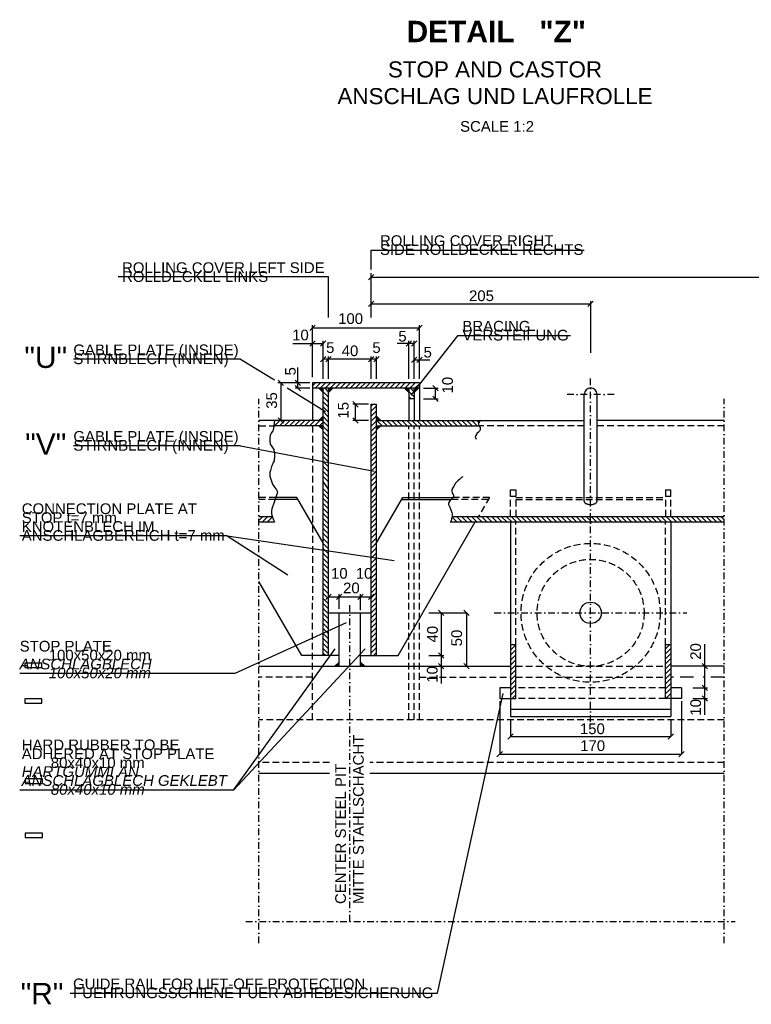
# Model space of a CAD drawing. Header units: millimetres. Extents: x -199700 to -180307, y -39802 to -30209.
# Tile 1 of 11: x -197975 to -197291, y -39734 to -38813. Entities that reach past the tile are written whole.
import ezdxf

# ---------------------------------------------------------------- set-up
doc = ezdxf.new("R2010")
doc.units = ezdxf.units.MM
doc.header["$LTSCALE"] = 5
doc.header["$MEASUREMENT"] = 0
for name, pattern in [('DASHDOT', [1, 0.5, -0.25, 0, -0.25]), ('DASHED', [0.75, 0.5, -0.25]), ('HIDDEN', [0.375, 0.25, -0.125])]:
    doc.linetypes.add(name, pattern=pattern)
for name, color, linetype in [('2', 7, 'CONTINUOUS'), ('3', 7, 'CONTINUOUS'), ('5', 7, 'CONTINUOUS'), ('7', 7, 'CONTINUOUS'), ('Beschriftung', 7, 'CONTINUOUS')]:
    doc.layers.add(name, color=color, linetype=linetype)
doc.styles.add('ROMANS', font='ROMANS', dxfattribs={"height": 0.2})

# ---------------------------------------------------------------- blocks, each defined once
blk = doc.blocks.new('VER')
at = {"layer": '2', "color": 7, "linetype": 'Continuous'}
for p, q in [((0, -40), (40, 0)), ((0, -35.757), (35.757, 0)), ((0, -31.515), (31.515, 0)), ((0, -27.273), (27.273, 0)), ((0, -23.029), (23.029, 0)), ((0, -18.787), (18.787, 0)), ((0, -14.545), (14.545, 0)), ((0, -10.301), (10.301, 0)), ((0, -6.059), (6.059, 0)), ((0, -1.817), (1.817, 0))]:
    blk.add_line(p, q, dxfattribs=at)

msp = doc.modelspace()

# ---------------------------------------------------------------- linework, layer by layer
at = {"layer": '2', "color": 7, "linetype": 'DASHDOT', "ltscale": 2.5}
for p, q in [((-197440.99, -39470.09), (-197440.99, -39149.05)), ((-197750.99, -39676.88), (-197750.99, -39168.09)), ((-197418.99, -39163.8), (-197462.99, -39163.8)), ((-197315.99, -39676.88), (-197315.99, -39168.09)), ((-197665.99, -39656.88), (-197665.99, -39358.09)), ((-197530.99, -39368.09), (-197350.99, -39368.09)), ((-197763.19, -39656.88), (-197305.99, -39656.88))]:
    msp.add_line(p, q, dxfattribs=at)
at = {"layer": '2', "color": 7, "linetype": 'Continuous', "ltscale": 5}
for p, q in [((-197600.99, -39153.09), (-197700.99, -39153.09)), ((-197700.99, -39153.09), (-197700.99, -39188.09)), ((-197600.99, -39158.09), (-197700.99, -39158.09)), ((-197690.99, -39408.09), (-197690.99, -39158.09)), ((-197685.99, -39408.09), (-197685.99, -39158.09)), ((-197610.99, -39158.09), (-197610.99, -39188.09)), ((-197605.99, -39158.09), (-197605.99, -39188.09)), ((-197605.99, -39162.09), (-197601.99, -39158.09)), ((-197605.99, -39161.67), (-197602.41, -39158.09)), ((-197605.99, -39161.24), (-197602.84, -39158.09)), ((-197605.99, -39160.82), (-197603.26, -39158.09)), ((-197605.99, -39160.39), (-197603.68, -39158.09)), ((-197605.99, -39159.97), (-197604.11, -39158.09)), ((-197605.99, -39159.55), (-197604.53, -39158.09)), ((-197605.99, -39159.12), (-197604.96, -39158.09)), ((-197605.99, -39158.7), (-197605.38, -39158.09)), ((-197605.99, -39158.27), (-197605.81, -39158.09)), ((-197600.99, -39153.09), (-197600.99, -39188.09)), ((-197605.99, -39168.09), (-197610.99, -39168.09)), ((-197446.99, -39263.8), (-197446.99, -39163.8)), ((-197434.99, -39263.8), (-197434.99, -39163.8)), ((-197645.99, -39408.09), (-197645.99, -39173.09)), ((-197645.99, -39173.09), (-197640.99, -39173.09)), ((-197640.99, -39408.09), (-197640.99, -39173.09)), ((-197690.99, -39188.09), (-197750.99, -39188.09)), ((-197640.99, -39188.09), (-197446.99, -39188.09)), ((-197315.99, -39188.09), (-197434.99, -39188.09)), ((-197690.99, -39193.09), (-197736.54, -39193.09)), ((-197640.99, -39193.09), (-197545.22, -39193.09)), ((-197714.45, -39262.09), (-197735.98, -39262.09)), ((-197715.61, -39260.09), (-197735.2, -39260.09)), ((-197690.99, -39302.73), (-197715.61, -39260.09)), ((-197640.99, -39302.73), (-197616.37, -39260.09)), ((-197617.52, -39262.09), (-197571.24, -39262.09)), ((-197616.37, -39260.09), (-197569.62, -39260.09)), ((-197750.99, -39278.09), (-197738.57, -39278.09)), ((-197570.48, -39278.09), (-197315.99, -39278.09)), ((-197750.99, -39283.09), (-197736.72, -39283.09)), ((-197620.99, -39408.09), (-197548.82, -39283.09)), ((-197572.08, -39283.09), (-197315.99, -39283.09)), ((-197515.99, -39283.09), (-197515.99, -39465.09)), ((-197365.99, -39283.09), (-197365.99, -39465.09)), ((-197710.99, -39408.09), (-197750.99, -39338.81)), ((-197685.99, -39368.09), (-197645.99, -39368.09)), ((-197675.99, -39418.09), (-197675.99, -39368.09)), ((-197655.99, -39418.09), (-197655.99, -39368.09)), ((-197510.99, -39398.09), (-197515.99, -39398.09)), ((-197510.99, -39448.09), (-197510.99, -39398.09)), ((-197365.99, -39398.09), (-197370.99, -39398.09)), ((-197370.99, -39448.09), (-197370.99, -39398.09)), ((-197675.99, -39408.09), (-197710.99, -39408.09)), ((-197655.99, -39408.09), (-197620.99, -39408.09)), ((-197750.99, -39418.09), (-197515.99, -39418.09)), ((-197315.99, -39418.09), (-197365.99, -39418.09)), ((-197515.99, -39438.09), (-197525.99, -39438.09)), ((-197525.99, -39438.09), (-197525.99, -39448.09)), ((-197355.99, -39438.09), (-197365.99, -39438.09)), ((-197355.99, -39438.09), (-197355.99, -39448.09)), ((-197525.99, -39448.09), (-197510.99, -39448.09)), ((-197355.99, -39448.09), (-197370.99, -39448.09)), ((-197515.99, -39458.09), (-197365.99, -39458.09)), ((-197515.99, -39465.09), (-197365.99, -39465.09)), ((-197750.99, -39518.09), (-197685.16, -39518.09)), ((-197647.5, -39518.09), (-197315.99, -39518.09))]:
    msp.add_line(p, q, dxfattribs=at)
at = {"layer": '2', "color": 7, "linetype": 'HIDDEN', "ltscale": 5}
for p, q in [((-197750.99, -39193.09), (-197736.54, -39193.09)), ((-197735.2, -39260.09), (-197750.99, -39260.09)), ((-197735.98, -39262.09), (-197750.99, -39262.09))]:
    msp.add_line(p, q, dxfattribs=at)
at = {"layer": '2', "color": 7, "linetype": 'DASHED', "ltscale": 2.5}
for p, q in [((-197700.99, -39193.09), (-197700.99, -39356.29)), ((-197610.99, -39468.09), (-197610.99, -39193.09)), ((-197605.99, -39468.09), (-197605.99, -39193.09)), ((-197600.99, -39468.09), (-197600.99, -39193.09)), ((-197446.99, -39193.09), (-197545.22, -39193.09)), ((-197315.99, -39193.09), (-197434.99, -39193.09)), ((-197515.99, -39253.09), (-197510.99, -39253.09)), ((-197515.99, -39278.09), (-197515.99, -39253.09)), ((-197510.99, -39253.09), (-197510.99, -39278.09)), ((-197370.99, -39253.09), (-197365.99, -39253.09)), ((-197370.99, -39253.09), (-197370.99, -39278.09)), ((-197365.99, -39278.09), (-197365.99, -39253.09)), ((-197536.69, -39262.09), (-197571.24, -39262.09)), ((-197535.54, -39260.09), (-197569.62, -39260.09)), ((-197535.54, -39260.09), (-197545.93, -39278.09)), ((-197515.99, -39259.09), (-197510.99, -39259.09)), ((-197510.99, -39260.09), (-197370.99, -39260.09)), ((-197510.99, -39262.09), (-197370.99, -39262.09)), ((-197370.99, -39259.09), (-197365.99, -39259.09)), ((-197510.99, -39398.09), (-197510.99, -39283.09)), ((-197370.99, -39398.09), (-197370.99, -39283.09)), ((-197700.99, -39468.09), (-197700.99, -39356.29)), ((-197510.99, -39418.09), (-197370.99, -39418.09)), ((-197700.99, -39428.09), (-197750.99, -39428.09)), ((-197600.99, -39428.09), (-197515.99, -39428.09)), ((-197510.99, -39428.09), (-197370.99, -39428.09)), ((-197370.99, -39438.09), (-197510.99, -39438.09)), ((-197370.99, -39448.09), (-197510.99, -39448.09)), ((-197315.99, -39468.09), (-197750.99, -39468.09)), ((-197685.16, -39508.09), (-197750.99, -39508.09)), ((-197315.99, -39508.09), (-197647.5, -39508.09))]:
    msp.add_line(p, q, dxfattribs=at)
at = {"layer": '2', "color": 7, "linetype": 'DASHED', "ltscale": 5}
for p, q in [((-197344.65, -39428.09), (-197365.99, -39428.09)), ((-197315.99, -39428.09), (-197335.84, -39428.09))]:
    msp.add_line(p, q, dxfattribs=at)
at = {"layer": '2', "color": 7, "linetype": 'Continuous', "ltscale": 5}
for points in [[(-197736.58, -39188.01), (-197737.47, -39196.06), (-197737.61, -39196.69), (-197738.17, -39197.88), (-197739.71, -39200.12), (-197740.28, -39201.31), (-197740.53, -39202.18), (-197740.88, -39204.02), (-197740.99, -39205.27), (-197740.94, -39207.77), (-197740.66, -39209.55), (-197740.42, -39210.3), (-197739.63, -39211.71), (-197737.71, -39214.46), (-197737.25, -39215.42), (-197737.1, -39215.93), (-197736.56, -39218.84), (-197736.42, -39220.34), (-197736.39, -39222.6), (-197736.65, -39224.8), (-197736.91, -39225.87), (-197737.59, -39227.62), (-197738.7, -39229.92), (-197739.16, -39231.12), (-197740.3, -39234.83), (-197740.71, -39236.71), (-197740.88, -39238.57), (-197740.85, -39239.49), (-197740.73, -39240.42), (-197740.29, -39242.27), (-197739.67, -39244.11), (-197738.22, -39247.74), (-197737.75, -39248.71), (-197736.42, -39250.58), (-197734.6, -39253.02), (-197734.01, -39254.26), (-197733.82, -39255.1), (-197733.81, -39255.53), (-197733.91, -39256.18), (-197734.8, -39258.98), (-197736.23, -39262.73), (-197736.91, -39264.61), (-197738.97, -39270.8), (-197739.36, -39272.78), (-197739.4, -39274.13), (-197739.33, -39275.04), (-197738.97, -39276.8), (-197738.04, -39279.61), (-197737.48, -39280.98), (-197736.53, -39282.99), (-197736.44, -39283.17)], [(-197543.47, -39188.09), (-197544.52, -39188.77), (-197544.97, -39189.18), (-197545.54, -39189.93), (-197545.67, -39190.23), (-197545.78, -39190.86), (-197545.73, -39191.53), (-197545.42, -39192.8), (-197545.01, -39193.65), (-197544.34, -39194.76), (-197544.16, -39195.33), (-197544.18, -39196.31), (-197544.35, -39196.99), (-197544.96, -39198.31), (-197545.2, -39198.63), (-197545.76, -39199.13), (-197546.98, -39200.01), (-197547.49, -39200.61), (-197548.41, -39202.14), (-197548.7, -39202.91), (-197548.75, -39203.68), (-197548.64, -39204.05), (-197547.88, -39205.81)], [(-197560.58, -39240.94), (-197561.55, -39241.6), (-197563.38, -39243.02), (-197565.09, -39244.6), (-197567.13, -39246.91), (-197568.05, -39248.15), (-197569.29, -39250.11), (-197569.85, -39251.12), (-197570.6, -39252.7), (-197570.8, -39253.64), (-197570.76, -39254.3), (-197570.49, -39255.57), (-197570.09, -39256.42), (-197569.41, -39257.53), (-197569.23, -39258.09), (-197569.25, -39259.08), (-197569.41, -39259.76), (-197570.03, -39261.08), (-197570.26, -39261.39), (-197570.82, -39261.9), (-197572.05, -39262.78), (-197572.56, -39263.38), (-197573.47, -39264.91), (-197573.77, -39265.68), (-197573.81, -39266.45), (-197573.7, -39266.82), (-197572.67, -39269.23), (-197571.52, -39271.87), (-197570.72, -39274.17), (-197570.44, -39275.5), (-197570.36, -39276.4), (-197570.49, -39278.19), (-197571.06, -39280.02), (-197571.29, -39281.63), (-197572.1, -39283.35), (-197572.01, -39283.6)]]:
    msp.add_lwpolyline(points, dxfattribs=at)
msp.add_lwpolyline([(-197446.99, -39263.8, 0.09554), (-197446.87, -39264.38, 0.078717), (-197446.53, -39264.94, 0.059184), (-197445.98, -39265.45, 0.044583), (-197445.23, -39265.9, 0.035147), (-197444.32, -39266.27, 0.029386), (-197443.28, -39266.55, 0.026106), (-197442.16, -39266.72, 0.024618), (-197440.99, -39266.78, 0.024618), (-197439.82, -39266.72, 0.026106), (-197438.69, -39266.55, 0.029386), (-197437.65, -39266.27, 0.035147), (-197436.75, -39265.9, 0.044583), (-197436, -39265.45, 0.059184), (-197435.44, -39264.94, 0.078717), (-197435.1, -39264.38, 0.09554), (-197434.99, -39263.8, 0.09554)], format="xyb", dxfattribs=at)
at = {"layer": '2', "color": 7, "linetype": 'DASHED', "ltscale": 2.5}
for radius in [65, 50]:
    msp.add_circle((-197440.99, -39368.09), radius, dxfattribs=at)
at = {"layer": '2', "color": 7, "linetype": 'Continuous', "ltscale": 5}
msp.add_circle((-197440.99, -39368.09), 10, dxfattribs=at)
msp.add_arc((-197440.99, -39163.8), 6, 0, 180, dxfattribs=at)
at = {"layer": '3', "color": 7, "linetype": 'Continuous', "ltscale": 5}
for p, q in [((-197645.99, -39047.04), (-197645.99, -39028.79)), ((-197645.99, -39091.83), (-197645.99, -39050.41)), ((-197648.49, -39056.54), (-197643.49, -39051.54)), ((-197645.99, -39054.04), (-196550.99, -39054.04)), ((-197648.49, -39081.54), (-197643.49, -39076.54)), ((-197438.49, -39076.54), (-197443.49, -39081.54)), ((-197440.99, -39076.54), (-197440.99, -39124.79)), ((-197645.99, -39079.04), (-197440.99, -39079.04)), ((-197703.49, -39104.04), (-197698.49, -39099.04)), ((-197700.99, -39136.56), (-197700.99, -39099.04)), ((-197700.99, -39101.54), (-197600.99, -39101.54)), ((-197598.49, -39099.04), (-197603.49, -39104.04)), ((-197600.99, -39149.34), (-197600.99, -39099.04)), ((-197698.49, -39113.6), (-197703.49, -39118.6)), ((-197693.49, -39118.6), (-197688.49, -39113.6)), ((-197690.99, -39149.34), (-197690.99, -39113.6)), ((-197608.49, -39113.6), (-197613.49, -39118.6)), ((-197610.99, -39149.34), (-197610.99, -39113.6)), ((-197608.49, -39118.6), (-197603.49, -39113.6)), ((-197605.99, -39149.34), (-197605.99, -39113.6)), ((-197719.41, -39116.1), (-197690.99, -39116.1)), ((-197605.99, -39116.1), (-197621.75, -39116.1)), ((-197688.49, -39128.25), (-197693.49, -39133.25)), ((-197640.99, -39130.75), (-197690.99, -39130.75)), ((-197688.49, -39133.25), (-197683.49, -39128.25)), ((-197688.49, -39133.25), (-197683.49, -39128.25)), ((-197685.99, -39149.34), (-197685.99, -39128.25)), ((-197643.49, -39128.25), (-197648.49, -39133.25)), ((-197643.49, -39128.25), (-197648.49, -39133.25)), ((-197645.99, -39149.34), (-197645.99, -39128.25)), ((-197643.49, -39133.25), (-197638.49, -39128.25)), ((-197640.99, -39149.34), (-197640.99, -39128.25)), ((-197603.49, -39128.95), (-197608.49, -39133.95)), ((-197605.99, -39131.45), (-197591.16, -39131.45)), ((-197603.49, -39133.95), (-197598.49, -39128.95)), ((-197714.82, -39158.09), (-197714.82, -39138.64)), ((-197700.99, -39147.56), (-197700.99, -39136.56)), ((-197733.19, -39150.59), (-197728.19, -39155.59)), ((-197712.32, -39155.59), (-197717.32, -39150.59)), ((-197703.49, -39153.09), (-197733.39, -39153.09)), ((-197730.69, -39153.09), (-197730.69, -39188.09)), ((-197717.32, -39155.59), (-197712.32, -39160.59)), ((-197703.49, -39158.09), (-197717.32, -39158.09)), ((-197597.24, -39158.09), (-197583.4, -39158.09)), ((-197583.4, -39160.59), (-197588.4, -39155.59)), ((-197585.9, -39168.09), (-197585.9, -39158.09)), ((-197658.4, -39175.59), (-197663.4, -39170.59)), ((-197597.24, -39168.09), (-197583.4, -39168.09)), ((-197588.4, -39165.59), (-197583.4, -39170.59)), ((-197648.49, -39173.09), (-197663.4, -39173.09)), ((-197660.9, -39188.09), (-197660.9, -39173.09)), ((-197728.19, -39190.59), (-197733.19, -39185.59)), ((-197663.4, -39185.59), (-197658.4, -39190.59)), ((-197648.49, -39188.09), (-197663.4, -39188.09)), ((-197683.49, -39350.48), (-197688.49, -39355.48)), ((-197685.99, -39352.98), (-197645.99, -39352.98)), ((-197678.49, -39355.48), (-197673.49, -39350.48)), ((-197673.49, -39350.48), (-197678.49, -39355.48)), ((-197675.99, -39364.34), (-197675.99, -39350.48)), ((-197658.49, -39355.48), (-197653.49, -39350.48)), ((-197653.49, -39350.48), (-197658.49, -39355.48)), ((-197655.99, -39365.59), (-197655.99, -39350.48)), ((-197648.49, -39355.48), (-197643.49, -39350.48)), ((-197592.32, -39368.09), (-197557, -39368.09)), ((-197583.19, -39365.59), (-197578.19, -39370.59)), ((-197580.69, -39368.09), (-197580.69, -39434.12)), ((-197559.5, -39365.59), (-197554.5, -39370.59)), ((-197557, -39368.09), (-197557, -39418.09)), ((-197334.29, -39463.61), (-197334.29, -39397.38)), ((-197592.32, -39408.09), (-197578.19, -39408.09)), ((-197578.19, -39410.59), (-197583.19, -39405.59)), ((-197578.19, -39410.59), (-197583.19, -39405.59)), ((-197583.19, -39415.59), (-197578.19, -39420.59)), ((-197554.5, -39420.59), (-197559.5, -39415.59)), ((-197331.79, -39420.59), (-197336.79, -39415.59)), ((-197336.79, -39435.59), (-197331.79, -39440.59)), ((-197331.79, -39440.59), (-197336.79, -39435.59)), ((-197345.43, -39438.09), (-197331.79, -39438.09)), ((-197336.79, -39445.59), (-197331.79, -39450.59)), ((-197525.99, -39450.59), (-197525.99, -39500.18)), ((-197355.99, -39450.59), (-197355.99, -39500.18)), ((-197345.43, -39448.09), (-197331.79, -39448.09)), ((-197515.99, -39467.59), (-197515.99, -39483.79)), ((-197365.99, -39467.59), (-197365.99, -39483.79)), ((-197518.49, -39486.29), (-197513.49, -39481.29)), ((-197515.99, -39483.79), (-197365.99, -39483.79)), ((-197363.49, -39481.29), (-197368.49, -39486.29)), ((-197528.49, -39502.68), (-197523.49, -39497.68)), ((-197525.99, -39500.18), (-197355.99, -39500.18)), ((-197353.49, -39497.68), (-197358.49, -39502.68))]:
    msp.add_line(p, q, dxfattribs=at)
at = {"layer": '5', "color": 7, "linetype": 'Continuous', "ltscale": 5}
for p, q in [((-197700.99, -39155.85), (-197698.23, -39153.09)), ((-197698.56, -39158.09), (-197693.56, -39153.09)), ((-197693.9, -39158.09), (-197688.9, -39153.09)), ((-197685.99, -39166.29), (-197690.99, -39161.29)), ((-197685.99, -39161.62), (-197689.52, -39158.09)), ((-197689.23, -39158.09), (-197684.23, -39153.09)), ((-197684.56, -39158.09), (-197679.56, -39153.09)), ((-197679.9, -39158.09), (-197674.9, -39153.09)), ((-197675.23, -39158.09), (-197670.23, -39153.09)), ((-197670.57, -39158.09), (-197665.57, -39153.09)), ((-197665.89, -39158.09), (-197660.89, -39153.09)), ((-197661.23, -39158.09), (-197656.23, -39153.09)), ((-197656.56, -39158.09), (-197651.56, -39153.09)), ((-197651.9, -39158.09), (-197646.9, -39153.09)), ((-197647.23, -39158.09), (-197642.23, -39153.09)), ((-197642.56, -39158.09), (-197637.56, -39153.09)), ((-197637.9, -39158.09), (-197632.9, -39153.09)), ((-197633.23, -39158.09), (-197628.23, -39153.09)), ((-197628.56, -39158.09), (-197623.56, -39153.09)), ((-197623.89, -39158.09), (-197618.89, -39153.09)), ((-197619.23, -39158.09), (-197614.23, -39153.09)), ((-197614.56, -39158.09), (-197609.56, -39153.09)), ((-197605.99, -39166.03), (-197610.99, -39161.03)), ((-197609.89, -39158.09), (-197604.89, -39153.09)), ((-197605.99, -39161.36), (-197609.26, -39158.09)), ((-197605.23, -39158.09), (-197600.99, -39153.85)), ((-197685.99, -39170.95), (-197690.99, -39165.95)), ((-197685.99, -39175.62), (-197690.99, -39170.62)), ((-197608.59, -39168.09), (-197610.99, -39165.7)), ((-197685.99, -39180.3), (-197690.99, -39175.3)), ((-197685.99, -39184.95), (-197690.99, -39179.95)), ((-197645.99, -39174.85), (-197644.23, -39173.09)), ((-197645.99, -39179.52), (-197640.99, -39174.52)), ((-197645.99, -39184.19), (-197640.99, -39179.19)), ((-197736.31, -39192.94), (-197731.46, -39188.09)), ((-197731.8, -39193.09), (-197726.8, -39188.09)), ((-197727.13, -39193.09), (-197722.13, -39188.09)), ((-197722.46, -39193.09), (-197717.46, -39188.09)), ((-197717.8, -39193.09), (-197712.8, -39188.09)), ((-197713.13, -39193.09), (-197708.13, -39188.09)), ((-197708.46, -39193.09), (-197703.46, -39188.09)), ((-197703.79, -39193.09), (-197698.79, -39188.09)), ((-197699.13, -39193.09), (-197694.13, -39188.09)), ((-197685.99, -39189.62), (-197690.99, -39184.62)), ((-197645.99, -39188.84), (-197640.99, -39183.84)), ((-197645.99, -39193.52), (-197640.99, -39188.52)), ((-197635.81, -39193.09), (-197640.81, -39188.09)), ((-197631.14, -39193.09), (-197636.14, -39188.09)), ((-197626.48, -39193.09), (-197631.48, -39188.09)), ((-197621.81, -39193.09), (-197626.81, -39188.09)), ((-197617.14, -39193.09), (-197622.14, -39188.09)), ((-197612.48, -39193.09), (-197617.48, -39188.09)), ((-197607.81, -39193.09), (-197612.81, -39188.09)), ((-197603.14, -39193.09), (-197608.14, -39188.09)), ((-197598.48, -39193.09), (-197603.48, -39188.09)), ((-197593.81, -39193.09), (-197598.81, -39188.09)), ((-197589.14, -39193.09), (-197594.14, -39188.09)), ((-197584.48, -39193.09), (-197589.48, -39188.09)), ((-197579.81, -39193.09), (-197584.81, -39188.09)), ((-197575.14, -39193.09), (-197580.14, -39188.09)), ((-197570.47, -39193.09), (-197575.47, -39188.09)), ((-197565.81, -39193.09), (-197570.81, -39188.09)), ((-197561.14, -39193.09), (-197566.14, -39188.09)), ((-197556.47, -39193.09), (-197561.48, -39188.09)), ((-197551.81, -39193.09), (-197556.81, -39188.09)), ((-197547.14, -39193.09), (-197552.14, -39188.09)), ((-197545.22, -39190.34), (-197547.47, -39188.09)), ((-197694.46, -39193.09), (-197690.99, -39189.62)), ((-197685.99, -39194.29), (-197690.99, -39189.29)), ((-197685.99, -39198.96), (-197690.99, -39193.96)), ((-197645.99, -39198.17), (-197640.99, -39193.17)), ((-197645.99, -39202.86), (-197640.99, -39197.86)), ((-197640.47, -39193.09), (-197640.99, -39192.58)), ((-197685.99, -39203.62), (-197690.99, -39198.62)), ((-197685.99, -39208.28), (-197690.99, -39203.27)), ((-197645.99, -39207.54), (-197640.99, -39202.54)), ((-197645.99, -39212.19), (-197640.99, -39207.19)), ((-197685.99, -39212.96), (-197690.99, -39207.96)), ((-197685.99, -39217.61), (-197690.99, -39212.61)), ((-197645.99, -39216.86), (-197640.99, -39211.86)), ((-197645.99, -39221.52), (-197640.99, -39216.52)), ((-197685.99, -39222.29), (-197690.99, -39217.29)), ((-197685.99, -39226.96), (-197690.99, -39221.96)), ((-197645.99, -39226.19), (-197640.99, -39221.19)), ((-197645.99, -39230.86), (-197640.99, -39225.86)), ((-197685.99, -39231.62), (-197690.99, -39226.62)), ((-197685.99, -39236.29), (-197690.99, -39231.29)), ((-197645.99, -39235.52), (-197640.99, -39230.52)), ((-197645.99, -39240.19), (-197640.99, -39235.19)), ((-197685.99, -39240.96), (-197690.99, -39235.96)), ((-197685.99, -39245.62), (-197690.99, -39240.62)), ((-197645.99, -39244.86), (-197640.99, -39239.86)), ((-197685.99, -39252.29), (-197690.99, -39245.29)), ((-197685.99, -39256.96), (-197690.99, -39251.96)), ((-197645.99, -39249.52), (-197640.99, -39244.52)), ((-197645.99, -39256.19), (-197640.99, -39249.19)), ((-197685.99, -39261.63), (-197690.99, -39256.63)), ((-197685.99, -39266.29), (-197690.99, -39261.29)), ((-197645.99, -39260.86), (-197640.99, -39255.86)), ((-197645.99, -39265.53), (-197640.99, -39260.53)), ((-197685.99, -39270.96), (-197690.99, -39265.96)), ((-197685.99, -39275.63), (-197690.99, -39270.63)), ((-197645.99, -39270.19), (-197640.99, -39265.19)), ((-197645.99, -39274.86), (-197640.99, -39269.86)), ((-197750.99, -39281.67), (-197747.41, -39278.09)), ((-197747.74, -39283.09), (-197742.74, -39278.09)), ((-197743.07, -39283.09), (-197738.57, -39278.59)), ((-197685.99, -39280.3), (-197690.99, -39275.3)), ((-197685.99, -39284.96), (-197690.99, -39279.96)), ((-197645.99, -39279.53), (-197640.99, -39274.53)), ((-197645.99, -39284.19), (-197640.99, -39279.19)), ((-197566.11, -39283.09), (-197570.48, -39278.72)), ((-197561.44, -39283.09), (-197566.44, -39278.09)), ((-197556.78, -39283.09), (-197561.78, -39278.09)), ((-197552.11, -39283.09), (-197557.11, -39278.09)), ((-197547.44, -39283.09), (-197552.44, -39278.09)), ((-197542.78, -39283.09), (-197547.78, -39278.09)), ((-197538.11, -39283.09), (-197543.11, -39278.09)), ((-197533.44, -39283.09), (-197538.44, -39278.09)), ((-197528.78, -39283.09), (-197533.78, -39278.09)), ((-197524.11, -39283.09), (-197529.11, -39278.09)), ((-197519.44, -39283.09), (-197524.44, -39278.09)), ((-197514.77, -39283.09), (-197519.77, -39278.09)), ((-197510.12, -39283.09), (-197515.12, -39278.09)), ((-197505.44, -39283.09), (-197510.44, -39278.09)), ((-197500.79, -39283.09), (-197505.79, -39278.09)), ((-197496.11, -39283.09), (-197501.11, -39278.09)), ((-197491.44, -39283.09), (-197496.44, -39278.09)), ((-197486.77, -39283.09), (-197491.77, -39278.09)), ((-197482.09, -39283.09), (-197487.09, -39278.09)), ((-197477.44, -39283.09), (-197482.44, -39278.09)), ((-197472.76, -39283.09), (-197477.76, -39278.09)), ((-197468.11, -39283.09), (-197473.11, -39278.09)), ((-197463.44, -39283.09), (-197468.44, -39278.09)), ((-197458.77, -39283.09), (-197463.77, -39278.09)), ((-197454.1, -39283.09), (-197459.1, -39278.09)), ((-197449.44, -39283.09), (-197454.44, -39278.09)), ((-197444.77, -39283.09), (-197449.77, -39278.09)), ((-197440.1, -39283.09), (-197445.1, -39278.09)), ((-197435.44, -39283.09), (-197440.44, -39278.09)), ((-197430.77, -39283.09), (-197435.77, -39278.09)), ((-197426.1, -39283.09), (-197431.1, -39278.09)), ((-197421.44, -39283.09), (-197426.44, -39278.09)), ((-197416.77, -39283.09), (-197421.77, -39278.09)), ((-197412.11, -39283.09), (-197417.11, -39278.09)), ((-197407.44, -39283.09), (-197412.44, -39278.09)), ((-197402.77, -39283.09), (-197407.78, -39278.09)), ((-197398.1, -39283.09), (-197403.1, -39278.09)), ((-197393.43, -39283.09), (-197398.43, -39278.09)), ((-197388.77, -39283.09), (-197393.77, -39278.09)), ((-197384.1, -39283.09), (-197389.1, -39278.09)), ((-197379.43, -39283.09), (-197384.43, -39278.09)), ((-197374.76, -39283.09), (-197379.76, -39278.09)), ((-197370.1, -39283.09), (-197375.1, -39278.09)), ((-197365.43, -39283.09), (-197370.43, -39278.09)), ((-197360.77, -39283.09), (-197365.77, -39278.09)), ((-197356.1, -39283.09), (-197361.1, -39278.09)), ((-197351.43, -39283.09), (-197356.43, -39278.09)), ((-197346.77, -39283.09), (-197351.77, -39278.09)), ((-197342.1, -39283.09), (-197347.1, -39278.09)), ((-197337.43, -39283.09), (-197342.43, -39278.09)), ((-197332.77, -39283.09), (-197337.77, -39278.09)), ((-197328.1, -39283.09), (-197333.1, -39278.09)), ((-197323.43, -39283.09), (-197328.43, -39278.09)), ((-197318.76, -39283.09), (-197323.76, -39278.09)), ((-197315.99, -39281.2), (-197319.1, -39278.09)), ((-197685.99, -39289.63), (-197690.99, -39284.63)), ((-197685.99, -39294.29), (-197690.99, -39289.29)), ((-197645.99, -39288.85), (-197640.99, -39283.85)), ((-197645.99, -39293.53), (-197640.99, -39288.53)), ((-197685.99, -39298.96), (-197690.99, -39293.96)), ((-197685.99, -39303.63), (-197690.99, -39298.63)), ((-197645.99, -39298.19), (-197640.99, -39293.19)), ((-197645.99, -39302.86), (-197640.99, -39297.86)), ((-197685.99, -39308.29), (-197690.99, -39303.29)), ((-197685.99, -39312.96), (-197690.99, -39307.96)), ((-197645.99, -39307.53), (-197640.99, -39302.54)), ((-197645.99, -39312.19), (-197640.99, -39307.19)), ((-197685.99, -39317.62), (-197690.99, -39312.62)), ((-197685.99, -39322.3), (-197690.99, -39317.3)), ((-197645.99, -39316.87), (-197640.99, -39311.87)), ((-197645.99, -39321.53), (-197640.99, -39316.53)), ((-197685.99, -39326.96), (-197690.99, -39321.96)), ((-197685.99, -39331.63), (-197690.99, -39326.63)), ((-197645.99, -39326.2), (-197640.99, -39321.2)), ((-197645.99, -39330.86), (-197640.99, -39325.86)), ((-197685.99, -39336.3), (-197690.99, -39331.3)), ((-197685.99, -39340.96), (-197690.99, -39335.96)), ((-197645.99, -39335.53), (-197640.99, -39330.53)), ((-197645.99, -39340.2), (-197640.99, -39335.2)), ((-197685.99, -39345.63), (-197690.99, -39340.63)), ((-197685.99, -39350.3), (-197690.99, -39345.3)), ((-197645.99, -39344.86), (-197640.99, -39339.86)), ((-197645.99, -39349.53), (-197640.99, -39344.53)), ((-197685.99, -39354.96), (-197690.99, -39349.96)), ((-197685.99, -39359.63), (-197690.99, -39354.63)), ((-197645.99, -39354.2), (-197640.99, -39349.2)), ((-197645.99, -39358.86), (-197640.99, -39353.86)), ((-197685.99, -39364.3), (-197690.99, -39359.3)), ((-197685.99, -39368.96), (-197690.99, -39363.96)), ((-197645.99, -39363.53), (-197640.99, -39358.53)), ((-197645.99, -39368.2), (-197640.99, -39363.2)), ((-197685.99, -39373.63), (-197690.99, -39368.63)), ((-197685.99, -39378.3), (-197690.99, -39373.3)), ((-197645.99, -39372.86), (-197640.99, -39367.86)), ((-197645.99, -39377.53), (-197640.99, -39372.53)), ((-197685.99, -39382.96), (-197690.99, -39377.96)), ((-197645.99, -39382.2), (-197640.99, -39377.2)), ((-197645.99, -39386.86), (-197640.99, -39381.86)), ((-197685.99, -39387.63), (-197690.99, -39382.63)), ((-197685.99, -39392.3), (-197690.99, -39387.3)), ((-197645.99, -39391.53), (-197640.99, -39386.53)), ((-197645.99, -39396.2), (-197640.99, -39391.2)), ((-197685.99, -39396.97), (-197690.99, -39391.97)), ((-197685.99, -39401.63), (-197690.99, -39396.63)), ((-197645.99, -39400.87), (-197640.99, -39395.87)), ((-197645.99, -39405.53), (-197640.99, -39400.53)), ((-197515.99, -39398.44), (-197515.64, -39398.09)), ((-197515.99, -39403.1), (-197510.99, -39398.1)), ((-197370.99, -39401.82), (-197367.26, -39398.09)), ((-197685.99, -39406.3), (-197690.99, -39401.3)), ((-197688.86, -39408.09), (-197690.99, -39405.97)), ((-197643.88, -39408.09), (-197640.99, -39405.2)), ((-197515.99, -39407.77), (-197510.99, -39402.77)), ((-197515.99, -39412.44), (-197510.99, -39407.44)), ((-197370.99, -39406.48), (-197365.99, -39401.48)), ((-197370.99, -39411.15), (-197365.99, -39406.15)), ((-197515.99, -39417.1), (-197510.99, -39412.1)), ((-197515.99, -39421.77), (-197510.99, -39416.77)), ((-197370.99, -39415.81), (-197365.99, -39410.81)), ((-197370.99, -39420.48), (-197365.99, -39415.48)), ((-197515.99, -39426.44), (-197510.99, -39421.44)), ((-197515.99, -39431.1), (-197510.99, -39426.1)), ((-197370.99, -39425.15), (-197365.99, -39420.15)), ((-197370.99, -39429.82), (-197365.99, -39424.82)), ((-197515.99, -39435.77), (-197510.99, -39430.77)), ((-197515.99, -39440.44), (-197510.99, -39435.44)), ((-197370.99, -39434.48), (-197365.99, -39429.48)), ((-197370.99, -39439.15), (-197365.99, -39434.15)), ((-197515.99, -39445.1), (-197510.99, -39440.1)), ((-197514.31, -39448.09), (-197510.99, -39444.77)), ((-197370.99, -39443.82), (-197365.99, -39438.82)), ((-197370.59, -39448.09), (-197365.99, -39443.48))]:
    msp.add_line(p, q, dxfattribs=at)
at = {"layer": '7', "color": 7, "linetype": 'Continuous', "ltscale": 5}
for p, q in [((-197645.99, -39028.79), (-197447.13, -39028.79)), ((-197685.99, -39053.79), (-197882.52, -39053.79)), ((-197685.99, -39091.83), (-197685.99, -39053.79)), ((-197768.21, -39130.9), (-197924.51, -39130.9)), ((-197768.21, -39130.9), (-197736.6, -39150.28)), ((-197724.74, -39157.55), (-197688.68, -39179.65)), ((-197768.21, -39211.87), (-197924.51, -39211.87)), ((-197768.21, -39211.87), (-197643.43, -39235.46)), ((-197780.83, -39295.94), (-197974.68, -39295.94)), ((-197780.83, -39295.94), (-197723.99, -39332.51)), ((-197780.83, -39295.94), (-197624.72, -39319.05)), ((-197774.72, -39533.91), (-197679.72, -39401.84)), ((-197774.72, -39533.91), (-197651.63, -39401.84)), ((-197774.72, -39533.91), (-197974.68, -39533.91))]:
    msp.add_line(p, q, dxfattribs=at)
for points in [[(-197459.77, -39108.92), (-197565.45, -39108.92), (-197608.98, -39164.55)], [(-197974.68, -39424.48), (-197773.17, -39424.48), (-197669.24, -39377.07)], [(-197927.5, -39723.77), (-197584.1, -39723.86), (-197522.57, -39443.64)]]:
    msp.add_lwpolyline(points, dxfattribs=at)
for points in [[(-197969.95, -39419.24), (-197953.93, -39419.24), (-197953.93, -39415.04), (-197969.95, -39415.04)], [(-197969.95, -39452.66), (-197953.93, -39452.66), (-197953.93, -39448.46), (-197969.95, -39448.46)], [(-197969.5, -39527.66), (-197953.48, -39527.66), (-197953.48, -39523.46), (-197969.5, -39523.46)], [(-197969.5, -39578.29), (-197953.48, -39578.29), (-197953.48, -39574.09), (-197969.5, -39574.09)]]:
    msp.add_lwpolyline(points, close=True, dxfattribs=at)

# ---------------------------------------------------------------- block references
at = {"layer": '2', "color": 7, "linetype": 'Continuous', "ltscale": 5, "xscale": 0.1, "yscale": 0.1, "zscale": 0.1}
for p, rotation in [((-197690.99, -39158.09), 270), ((-197610.99, -39158.09), 270), ((-197690.99, -39188.09), 180), ((-197640.99, -39188.09), 90), ((-197690.99, -39193.09), 270), ((-197675.99, -39418.09), 180), ((-197655.99, -39418.09), 90)]:
    msp.add_blockref('VER', p, dxfattribs=dict(at, rotation=rotation))
for p in [(-197685.99, -39158.09), (-197640.99, -39193.09)]:
    msp.add_blockref('VER', p, dxfattribs=at)

# ---------------------------------------------------------------- texts
at = {"layer": '7', "color": 7, "linetype": 'Continuous', "insert": (-197679.73, -39640.41), "char_height": 10, "width": 170.4342, "attachment_point": 1, "rotation": 90, "style": 'ROMANS'}
msp.add_mtext('{\\fArial|b0|i0|c0|p34;CENTER STEEL PIT\\PMITTE STAHLSCHACHT}', dxfattribs=at)
at = {"layer": 'Beschriftung', "linetype": 'Continuous', "ltscale": 5, "line_spacing_factor": 0.5}
for s, insert, char_height, width, attachment_point in [('{\\fArial|b1|i0|c0|p34;DETAIL   "Z"}', (-197529.16, -38834.42), 20, 204.0501, 8), ('{\\fArial|b0|i0|c0|p34;SCALE 1:2}', (-197528.46, -38918.32), 10, 173.6618, 8), ('{\\fArial|b0|i0|c0|p34;ROLLING COVER RIGHT SIDE ROLLDECKEL RECHTS\\H1.8644x; }', (-197637.9, -39015), 10, 191.1157, 1), ('{\\fArial|b0|i0|c0|p34;ROLLING COVER LEFT SIDE ROLLDECKEL LINKS\\H1.8644x; }', (-197879.02, -39040.28), 10, 191.1157, 1), ('{\\fArial|b0|i0|c0|p34;205}', (-197554.64, -39066.55), 10, 16.5111, 1), ('{\\fArial|b0|i0|c0|p34;100}', (-197677, -39087.96), 10, 16.5111, 1), ('{\\fArial|b0|i0|c0|p34;BRACING\\PVERSTEIFUNG\\H1.8632x; }', (-197560.86, -39095.06), 10, 99.4419, 1), ('{\\fArial|b0|i0|c0|p34;10}', (-197719.98, -39103.25), 10, 16.5111, 1), ('{\\fArial|b0|i0|c0|p34;5}', (-197620.72, -39104.42), 10, 16.5111, 1), ('{\\fArial|b0|i0|c0|p34;5}', (-197688.22, -39115.04), 10, 16.5111, 1), ('{\\fArial|b0|i0|c0|p34;5}', (-197645.01, -39115.04), 10, 16.5111, 1), ('{\\fArial|b0|i0|c0|p34;"U"}', (-197950.33, -39139.31), 20, 43.3079, 8), ('{\\fArial|b0|i0|c0|p34;GABLE PLATE (INSIDE) STIRNBLECH (INNEN)\\H1.8632x; }', (-197924.51, -39117.14), 10, 156.9028, 1), ('{\\fArial|b0|i0|c0|p34;40}', (-197673.68, -39118.03), 10, 16.5111, 1), ('{\\fArial|b0|i0|c0|p34;5}', (-197597.12, -39119.32), 10, 16.5111, 1), ('{\\fArial|b0|i0|c0|p34;GABLE PLATE (INSIDE) STIRNBLECH (INNEN)\\H1.8632x; }', (-197924.51, -39198.1), 10, 156.9028, 1), ('{\\fArial|b0|i0|c0|p34;"V"}', (-197950.33, -39220.28), 20, 43.3079, 8), ('{\\fArial|b0|i0|c0|p34;CONNECTION PLATE AT STOP t=7 mm\\H1.8644x; \\H0.53637x;\\PKNOTENBLECH IM \\H2.1436x; \\H0.4665x;ANSCHLAGBEREICH t=7 mm\\H2.236x; }', (-197972.74, -39265.69), 10, 191.1157, 1), ('{\\fArial|b0|i0|c0|p34;10}', (-197683.64, -39326.17), 10, 16.5111, 1), ('{\\fArial|b0|i0|c0|p34;10}', (-197660.49, -39326.17), 10, 16.5111, 1), ('{\\fArial|b0|i0|c0|p34;20}', (-197672.38, -39339.82), 10, 16.5111, 1), ('{\\fArial|b0|i0|c0|p34;STOP PLATE\\P       100x50x20 mm\\H1.8507x; \\H0.54033x;\\P\\fArial|b0|i1|c0|p34;ANSCHLAGBLECH\\fArial|b0|i0|c0|p34;\\H2.135x; \\H0.46839x;\\P       \\fArial|b0|i1|c0|p34;100x50x20 mm\\H2.22x; }', (-197974.68, -39394.28), 10, 137.9589, 1), ('{\\fArial|b0|i0|c0|p34;150}', (-197450.97, -39471.54), 10, 16.5111, 1), ('{\\fArial|b0|i0|c0|p34;HARD RUBBER TO BE ADHERED AT STOP PLATE\\H1.8644x; \\H0.53637x;\\P       80x40x10 mm\\H2.13x; \\H0.46949x;\\P\\fArial|b0|i1|c0|p34;HARTGUMMI AN \\H2.2281x; \\H0.44882x;ANSCHLAGBLECH GEKLEBT\\H2.264x; \\H0.4417x;\\P       80x40x10 mm\\H2.263x; }', (-197972.74, -39486.55), 10, 192.6521, 1), ('{\\fArial|b0|i0|c0|p34;170}', (-197450.72, -39487.32), 10, 16.5111, 1), ('{\\fArial|b0|i0|c0|p34;"R"}', (-197953.8, -39734.18), 20, 43.3079, 8), ('{\\fArial|b0|i0|c0|p34;GUIDE RAIL FOR LIFT-OFF PROTECTION\\PFUEHRUNGSSCHIENE FUER ABHEBESICHERUNG\\H1.8637x; }', (-197924.81, -39710.09), 10, 339.9031, 1)]:
    msp.add_mtext(s, dxfattribs=dict(at, insert=insert, char_height=char_height, width=width, attachment_point=attachment_point))
at = {"layer": 'Beschriftung', "linetype": 'Continuous', "ltscale": 5, "insert": (-197530.35, -38892.57), "char_height": 15, "width": 312.9133, "attachment_point": 8}
msp.add_mtext('{\\fArial|b0|i0|c0|p34;STOP AND CASTOR\\PANSCHLAG UND LAUFROLLE}', dxfattribs=at)
at = {"layer": 'Beschriftung', "linetype": 'Continuous', "ltscale": 5, "char_height": 10, "width": 173.6618, "attachment_point": 1, "rotation": 90, "line_spacing_factor": 0.5}
for s, insert in [('{\\fArial|b0|i0|c0|p34;5}', (-197726.65, -39146.09)), ('{\\fArial|b0|i0|c0|p34;10}', (-197579.71, -39162.94)), ('{\\fArial|b0|i0|c0|p34;35}', (-197744.12, -39177.25)), ('{\\fArial|b0|i0|c0|p34;15}', (-197677.19, -39186.43)), ('{\\fArial|b0|i0|c0|p34;40}', (-197593.82, -39395.83)), ('{\\fArial|b0|i0|c0|p34;50}', (-197571.22, -39399.39)), ('{\\fArial|b0|i0|c0|p34;20}', (-197347.79, -39411.99)), ('{\\fArial|b0|i0|c0|p34;10}', (-197594.04, -39433.45)), ('{\\fArial|b0|i0|c0|p34;10}', (-197347.79, -39464.27))]:
    msp.add_mtext(s, dxfattribs=dict(at, insert=insert))

doc.saveas('drawing.dxf')
